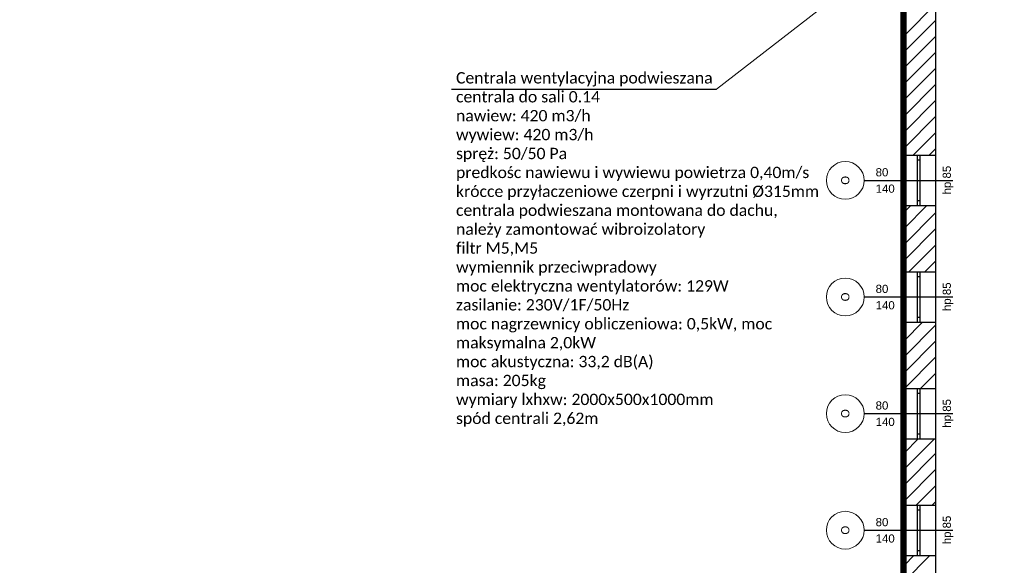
# Model space of a CAD drawing. Header units: millimetres. Extents: x -40063 to 512011, y 350190 to 687060.
# Tile 194 of 256: x 154547 to 170177, y 638941 to 647596. Entities that reach past the tile are written whole.
import ezdxf

# ---------------------------------------------------------------- set-up
doc = ezdxf.new("R2010")
doc.units = ezdxf.units.MM
doc.linetypes.add('DASHDOT', pattern=[1, 0.5, -0.25, 0, -0.25])
doc.layers.add('_IS_WM_OPIS', color=7, linetype='Continuous', lineweight=9)
doc.layers.add('J_zakres opracowania', color=226, linetype='DASHDOT', lineweight=30)
for name, color, linetype in [('Elementy Modelu - Strefy', 8, 'Continuous'), ('IS_WM_OPIS', 7, 'Continuous'), ('Konstrukcja - Ściany zew', 8, 'Continuous'), ('X_ref', 8, 'Continuous')]:
    doc.layers.add(name, color=color, linetype=linetype)
doc.styles.add('GENERATED_STYLE_1', font='arial.ttf')
doc.styles.get("Standard").update_dxf_attribs({"font": 'arial.ttf'})

# ---------------------------------------------------------------- blocks, each defined once
blk = doc.blocks.new('fdgdfg')
at = {"layer": 'Elementy Modelu - Strefy', "linetype": 'Continuous', "lineweight": 0}
blk.add_line((-174590, 504676), (-174590, 472640), dxfattribs=at)
at = {"layer": 'Konstrukcja - Ściany zew', "linetype": 'Continuous'}
for p, q in [((-174590, 489060), (-174590, 504676)), ((-175090, 504326), (-175090, 489060)), ((-175090, 490959), (-174590, 491459)), ((-175090, 490704), (-174590, 491204)), ((-175090, 490450), (-174590, 490950)), ((-175090, 490195), (-174590, 490695)), ((-175090, 489941), (-174590, 490441)), ((-175090, 489686), (-174590, 490186)), ((-175090, 489431), (-174590, 489931)), ((-175090, 489177), (-174590, 489677)), ((-174953, 489060), (-174590, 489422)), ((-174698, 489060), (-174590, 489168)), ((-175090, 489060), (-174890, 489060)), ((-175090, 488260), (-175090, 489060)), ((-174890, 489060), (-174840, 489060)), ((-174890, 489060), (-174890, 488985)), ((-174890, 489060), (-174840, 489060)), ((-174890, 488985), (-174840, 488985)), ((-174890, 488985), (-174890, 488335)), ((-174840, 489060), (-174590, 489060)), ((-174840, 488985), (-174840, 489060)), ((-174840, 488335), (-174840, 488985)), ((-174590, 488260), (-174590, 489060)), ((-175730, 488660), (-174322, 488660)), ((-174840, 488335), (-174890, 488335)), ((-174890, 488335), (-174890, 488260)), ((-174840, 488260), (-174840, 488335)), ((-175090, 488159), (-174989, 488260)), ((-175090, 487904), (-174735, 488260)), ((-175090, 488260), (-174890, 488260)), ((-175090, 488260), (-175090, 487210)), ((-175090, 487650), (-174590, 488150)), ((-174890, 488260), (-174840, 488260)), ((-174890, 488260), (-174840, 488260)), ((-174840, 488260), (-174590, 488260)), ((-174590, 487210), (-174590, 488260)), ((-175090, 487395), (-174590, 487895)), ((-175021, 487210), (-174590, 487640)), ((-174767, 487210), (-174590, 487386)), ((-175090, 487210), (-174890, 487210)), ((-175090, 486410), (-175090, 487210)), ((-174890, 487210), (-174840, 487210)), ((-174890, 487210), (-174890, 487135)), ((-174890, 487210), (-174840, 487210)), ((-174890, 487135), (-174840, 487135)), ((-174890, 487135), (-174890, 486485)), ((-174840, 487210), (-174590, 487210)), ((-174840, 487135), (-174840, 487210)), ((-174840, 486485), (-174840, 487135)), ((-174590, 486410), (-174590, 487210)), ((-175730, 486810), (-174322, 486810)), ((-174840, 486485), (-174890, 486485)), ((-174890, 486485), (-174890, 486410)), ((-174840, 486410), (-174840, 486485)), ((-175090, 486377), (-175057, 486410)), ((-175090, 486122), (-174803, 486410)), ((-175090, 486410), (-174890, 486410)), ((-175090, 486410), (-175090, 485360)), ((-175090, 485868), (-174590, 486368)), ((-174890, 486410), (-174840, 486410)), ((-174890, 486410), (-174840, 486410)), ((-174840, 486410), (-174590, 486410)), ((-174590, 485360), (-174590, 486410)), ((-175090, 485613), (-174590, 486113)), ((-175089, 485360), (-174590, 485859)), ((-174835, 485360), (-174590, 485604)), ((-175090, 485360), (-174890, 485360)), ((-175090, 484560), (-175090, 485360)), ((-174890, 485360), (-174840, 485360)), ((-174890, 485360), (-174890, 485285)), ((-174890, 485360), (-174840, 485360)), ((-174840, 485360), (-174590, 485360)), ((-174840, 485285), (-174840, 485360)), ((-174590, 484560), (-174590, 485360)), ((-174890, 485285), (-174840, 485285)), ((-174890, 485285), (-174890, 484635)), ((-174840, 484635), (-174840, 485285)), ((-175730, 484960), (-174322, 484960)), ((-175090, 484340), (-174871, 484560)), ((-175090, 484086), (-174616, 484560)), ((-175090, 484560), (-174890, 484560)), ((-175090, 484560), (-175090, 483510)), ((-174840, 484635), (-174890, 484635)), ((-174890, 484635), (-174890, 484560)), ((-174890, 484560), (-174840, 484560)), ((-174890, 484560), (-174840, 484560)), ((-174840, 484560), (-174840, 484635)), ((-174840, 484560), (-174590, 484560)), ((-174590, 483510), (-174590, 484560)), ((-175090, 483831), (-174590, 484331)), ((-175090, 483577), (-174590, 484077)), ((-174903, 483510), (-174590, 483822)), ((-175090, 483510), (-174890, 483510)), ((-175090, 482710), (-175090, 483510)), ((-174890, 483510), (-174840, 483510)), ((-174890, 483510), (-174890, 483435)), ((-174890, 483510), (-174840, 483510)), ((-174840, 483510), (-174590, 483510)), ((-174840, 483435), (-174840, 483510)), ((-174648, 483510), (-174590, 483567)), ((-174590, 482710), (-174590, 483510)), ((-174890, 483435), (-174840, 483435)), ((-174890, 483435), (-174890, 482785)), ((-174840, 482785), (-174840, 483435)), ((-175730, 483110), (-174322, 483110)), ((-175090, 482558), (-174939, 482710)), ((-175090, 482304), (-174685, 482710)), ((-175090, 482710), (-174890, 482710)), ((-175090, 482710), (-175090, 481660)), ((-174840, 482785), (-174890, 482785)), ((-174890, 482785), (-174890, 482710)), ((-174890, 482710), (-174840, 482710)), ((-174890, 482710), (-174840, 482710)), ((-174840, 482710), (-174840, 482785)), ((-174840, 482710), (-174590, 482710)), ((-174590, 481660), (-174590, 482710))]:
    blk.add_line(p, q, dxfattribs=at)
at = {"layer": 'Konstrukcja - Ściany zew', "color": 251, "linetype": 'Continuous', "lineweight": 13}
for centre, start, end in [((-176030, 488660), 90, 270), ((-176030, 488660), 270, 90), ((-176030, 486810), 90, 270), ((-176030, 486810), 270, 90), ((-176030, 484960), 90, 270), ((-176030, 484960), 270, 90), ((-176030, 483110), 90, 270), ((-176030, 483110), 270, 90)]:
    blk.add_arc(centre, 300, start, end, dxfattribs=at)
at = {"layer": 'Konstrukcja - Ściany zew', "char_height": 130, "attachment_point": 7, "style": 'GENERATED_STYLE_1'}
for s, insert in [('{80}', (-175548, 488722)), ('{140}', (-175548, 488462)), ('{80}', (-175548, 486872)), ('{140}', (-175548, 486612)), ('{80}', (-175548, 485022)), ('{140}', (-175548, 484762)), ('{80}', (-175548, 483172)), ('{140}', (-175548, 482912))]:
    blk.add_mtext(s, dxfattribs=dict(at, insert=insert))
at = {"layer": 'Konstrukcja - Ściany zew', "char_height": 130, "attachment_point": 7, "rotation": 90, "style": 'GENERATED_STYLE_1'}
for s, insert in [('{hp 85}', (-174314, 488437)), ('{O}', (-175963, 488590)), ('{hp 85}', (-174314, 486587)), ('{O}', (-175963, 486740)), ('{hp 85}', (-174314, 484737)), ('{O}', (-175963, 484890)), ('{hp 85}', (-174314, 482887)), ('{O}', (-175963, 483040))]:
    blk.add_mtext(s, dxfattribs=dict(at, insert=insert))

msp = doc.modelspace()

# ---------------------------------------------------------------- linework, layer by layer
at = {"layer": '_IS_WM_OPIS', "color": 7}
msp.add_lwpolyline([(165606.45739, 646494.24239), (174168.09871, 653121.21197)], dxfattribs=at)
at = {"layer": 'IS_WM_OPIS', "color": 6}
msp.add_lwpolyline([(161404.11633, 646494.24239), (165606.45739, 646494.24239)], dxfattribs=at)
at = {"layer": 'J_zakres opracowania', "ltscale": 1000, "const_width": 100}
msp.add_lwpolyline([(145238.97833, 603150.87452), (179698.13773, 603150.87452), (179698.13773, 613450.86815), (168198.34775, 613450.86815), (168198.34775, 623228.22314), (179787.48799, 623228.22314), (179787.48799, 655328.15213), (172267.92013, 655328.15213), (172267.92013, 661215.50192), (178887.83809, 661215.50192), (178887.83809, 667165.49127), (169238.45678, 667165.49127), (169238.45678, 670965.36364), (139342.26689, 670965.36364), (139342.26689, 660371.72463), (168578.26628, 660371.72463), (168578.26628, 636879.36656), (155218.96566, 636879.36656), (155218.96566, 616919.40233), (145238.97833, 616919.40233), (145238.97833, 603150.87452)], dxfattribs=at)

# ---------------------------------------------------------------- block references
at = {"layer": 'X_ref'}
msp.add_blockref('fdgdfg', (343682.59614, 156387.58931), dxfattribs=at)

# ---------------------------------------------------------------- texts
at = {"layer": 'IS_WM_OPIS', "insert": (161473.09073, 646764.33696), "char_height": 179.9999966, "width": 5935.9201341, "attachment_point": 1, "rotation": 0.000000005}
msp.add_mtext('\\fCalibri|b0|i0|c238;Centrala wentylacyjna podwieszana\\Pcentrala do sali 0.14\\Pnawiew: 420 m3/h\\Pwywiew: 420 m3/h\\Pspręż: 50/50 Pa\\Ppredkośc nawiewu i wywiewu powietrza 0,40m/s\\Pkrócce przyłaczeniowe czerpni i wyrzutni %%C315mm\\Pcentrala podwieszana montowana do dachu,\\Pnależy zamontować wibroizolatory\\Pfiltr M5,M5\\Pwymiennik przeciwpradowy\\Pmoc elektryczna wentylatorów: 129W\\Pzasilanie: 230V/1F/50Hz\\Pmoc nagrzewnicy obliczeniowa: 0,5kW, moc maksymalna 2,0kW\\Pmoc akustyczna: 33,2 dB(A)\\Pmasa: 205kg \\Pwymiary lxhxw: 2000x500x1000mm\\Pspód centrali 2,62m\\P\\P', dxfattribs=at)

doc.saveas('drawing.dxf')
